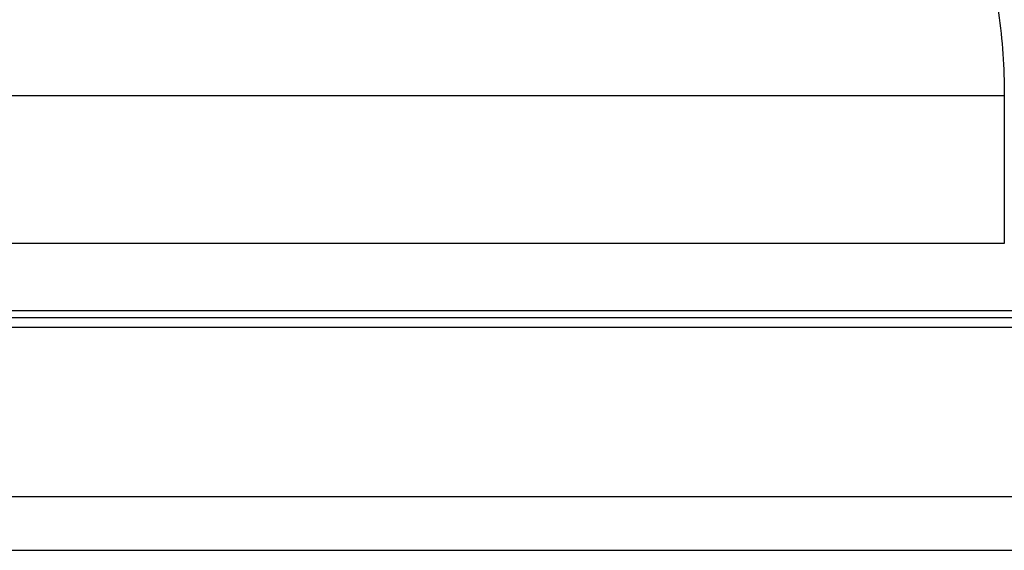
# Model space of a CAD drawing. Header units: millimetres. Extents: x 15 to 561, y -65 to 119.
# Tile 33 of 50: x 429 to 465, y -40 to -20. Entities that reach past the tile are written whole.
import ezdxf

# ---------------------------------------------------------------- set-up
doc = ezdxf.new("R2010")
doc.units = ezdxf.units.MM
doc.header["$LTSCALE"] = 0.15
doc.layers.add('2', color=7, linetype='CONTINUOUS', true_color=0xffffff)
doc.layers.add('OUT', color=3, linetype='CONTINUOUS')

msp = doc.modelspace()

# ---------------------------------------------------------------- linework, layer by layer
at = {"layer": '2', "color": 0, "linetype": 'Continuous'}
for p, q in [((307.96, -31.053), (554.218, -31.053)), ((308.181, -31.407), (554.218, -31.407)), ((309.822, -37.7), (554.218, -37.7)), ((254.218, -39.7), (554.218, -39.7))]:
    msp.add_line(p, q, dxfattribs=at)
at = {"layer": 'OUT', "color": 0}
for p, q in [((393.218, -22.8), (465.218, -22.8)), ((465.218, -22.8), (465.218, -28.3)), ((465.218, -28.3), (393.218, -28.3)), ((499.218, -30.8), (359.218, -30.8))]:
    msp.add_line(p, q, dxfattribs=at)
msp.add_open_spline([(460.739, -0.329), (460.779, -1.176), (460.875, -2.033), (461.142, -3.773), (461.314, -4.656), (461.714, -6.448), (461.941, -7.36), (462.428, -9.203), (462.686, -10.129), (463.21, -11.994), (463.476, -12.933), (463.99, -14.831), (464.238, -15.79), (464.677, -17.735), (464.869, -18.721), (465.073, -20.233), (465.127, -20.743), (465.2, -21.77), (465.218, -22.285), (465.218, -22.8)], degree=3, knots=[0, 0, 0, 0, 0.125, 0.125, 0.25, 0.25, 0.375, 0.375, 0.5, 0.5, 0.625, 0.625, 0.75, 0.75, 0.875, 0.875, 0.9375, 0.9375, 1, 1, 1, 1], dxfattribs=at)

doc.saveas('drawing.dxf')
